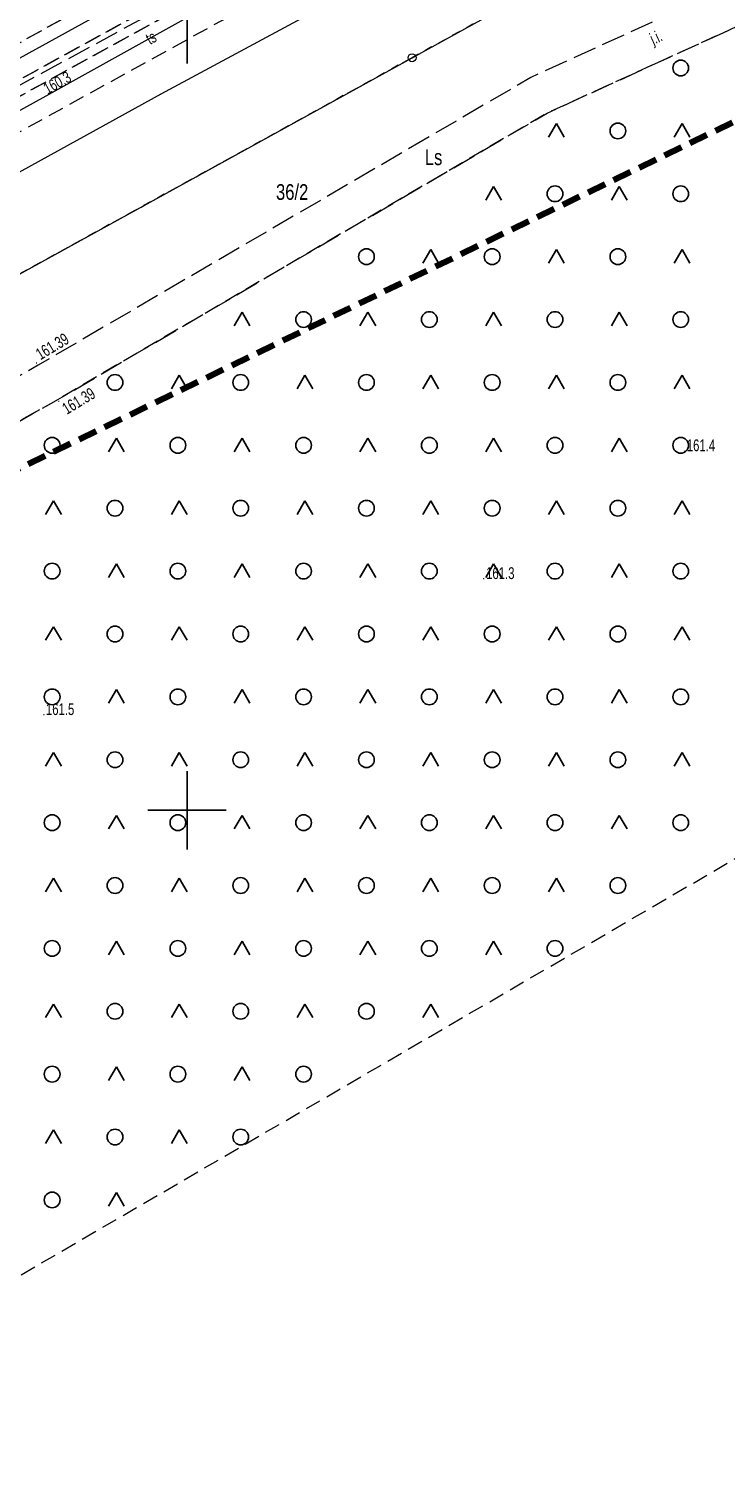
# Model space of a CAD drawing. Header units: metres. Extents: x 0 to 8443948, y 0 to 5887002.
# Tile 8 of 256: x 8442640 to 8442684, y 5885807 to 5885900. Entities that reach past the tile are written whole.
import ezdxf
from ezdxf.enums import TextEntityAlignment as Align

# ---------------------------------------------------------------- set-up
doc = ezdxf.new("R2010")
doc.units = ezdxf.units.M
doc.header["$MEASUREMENT"] = 0
for name, pattern in [('0.5_0.5', [1, 0.5, -0.5]), ('1.0_0.5', [1.5, 1, -0.5]), ('1.5_0.5', [2, 1.5, -0.5]), ('219-500', [0]), ('4', [1.8, 1.2, -0.6])]:
    doc.linetypes.add(name, pattern=pattern)
doc.layers.get('0').update_dxf_attribs({"color": 250, "linetype": 'CONTINUOUS', "lineweight": 5})
for name, color, linetype in [('202-punkt graniczny', 253, 'CONTINUOUS'), ('210-oznaczenie konturu użytku gruntowego', 253, 'CONTINUOUS'), ('211-numer działki ewidencyjnej', 253, 'CONTINUOUS'), ('218-kontur użytku gruntowego', 253, 'CONTINUOUS'), ('219-działka ewidencyjna', 253, 'CONTINUOUS'), ('chodnik', 253, 'CONTINUOUS'), ('jezdnia', 253, 'CONTINUOUS'), ('jezdnia-Atr17', 253, 'CONTINUOUS'), ('Obszar opracowania', 253, 'CONTINUOUS'), ('pikieta naturalna', 253, 'CONTINUOUS'), ('pikieta naturalna-Atr2', 253, 'CONTINUOUS'), ('pikieta sztuczna', 253, 'CONTINUOUS'), ('pikieta sztuczna-Atr2', 253, 'CONTINUOUS'), ('przewód elektroenergetyczny podziemny', 253, 'CONTINUOUS'), ('przewód elektroenergetyczny podziemny - ob. projektowany', 253, 'CONTINUOUS'), ('przewód telekomunikacyjny podziemny', 253, 'CONTINUOUS'), ('przewód telekomunikacyjny podziemny-Atr1', 253, 'CONTINUOUS'), ('przewód wodociągowy', 253, 'CONTINUOUS'), ('rzędna', 253, 'CONTINUOUS'), ('rzędna-Atr2', 253, 'CONTINUOUS'), ('teren zalesiony', 253, 'CONTINUOUS'), ('trawnik', 253, 'CONTINUOUS'), ('Wstawianie ramki sekcyjnej z opisem', 253, 'CONTINUOUS')]:
    doc.layers.add(name, color=color, linetype=linetype)
doc.styles.get("Standard").update_dxf_attribs({"font": 'Working1250', "width": 0.75})

# ---------------------------------------------------------------- blocks, each defined once
blk = doc.blocks.new('202')
at = {"color": 0, "linetype": 'Continuous', "lineweight": 0}
blk.add_circle((0, 0), 0.25, dxfattribs=at)
blk = doc.blocks.new('PW01')
at = {"linetype": 'Continuous', "lineweight": 13}
h = blk.add_hatch(color=0, dxfattribs=at)
edge = h.paths.add_edge_path()
edge.add_arc((0, 0), 0.045, 0, 360)
blk = doc.blocks.new('OTZK3')
at = {"color": 0, "linetype": 'Continuous'}
for p, q in [((-0.5, -0.289), (0, 0.577)), ((0, 0.577), (0.5, -0.289))]:
    blk.add_line(p, q, dxfattribs=at)
blk = doc.blocks.new('OTZK1')
at = {"color": 0, "linetype": 'Continuous'}
blk.add_circle((0, 0), 0.5, dxfattribs=at)
blk = doc.blocks.new('RAMKA500K')
at = {"color": 0}
for p, q in [((250, 147.5), (250, 152.5)), ((250, 97.5), (250, 102.5)), ((247.5, 100), (252.5, 100))]:
    blk.add_line(p, q, dxfattribs=at)

msp = doc.modelspace()

# ---------------------------------------------------------------- linework, layer by layer
at = {"layer": '218-kontur użytku gruntowego', "color": 3, "linetype": '0.5_0.5', "lineweight": 18, "flags": 128}
for points in [[(8442664.32, 5885897.87), (8442825.86, 5885986.84)], [(8442825.86, 5885986.84), (8442664.32, 5885897.87)], [(8442533.2, 5885825.66), (8442664.32, 5885897.87)], [(8442664.32, 5885897.87), (8442533.2, 5885825.66)]]:
    msp.add_lwpolyline(points, dxfattribs=at)
at = {"layer": '219-działka ewidencyjna', "color": 253, "linetype": '219-500', "lineweight": 18, "flags": 128}
for points in [[(8442664.32, 5885897.87), (8442825.86, 5885986.84)], [(8442533.2, 5885825.66), (8442664.32, 5885897.87)]]:
    msp.add_lwpolyline(points, dxfattribs=at)
at = {"layer": 'chodnik', "color": 253, "linetype": '1.0_0.5', "lineweight": 18, "flags": 128}
for points in [[(8442843.033, 5886010.91), (8442818.06, 5885997.17), (8442783.41, 5885978.14), (8442753.19, 5885961.54), (8442720.93, 5885943.74), (8442688.63, 5885925.96), (8442656.38, 5885908.21), (8442623.77, 5885890.25), (8442597.12, 5885875.63), (8442561.4, 5885855.99), (8442525.99, 5885836.53), (8442493.98, 5885818.86), (8442483.488, 5885813.11)], [(8442484.582, 5885811.358), (8442494.8, 5885816.96), (8442526.92, 5885834.71), (8442562.4, 5885854.15), (8442598.17, 5885873.84), (8442624.8, 5885888.46), (8442657.47, 5885906.45), (8442689.67, 5885924.19), (8442721.98, 5885941.97), (8442754.17, 5885959.73), (8442784.37, 5885976.3), (8442819.26, 5885995.45), (8442844.136, 5886009.143)], [(8442844.65, 5886008.319), (8442819.79, 5885994.66), (8442784.76, 5885975.43), (8442754.61, 5885958.89), (8442722.39, 5885941.13), (8442691.08, 5885923.91), (8442657.91, 5885905.62), (8442625.13, 5885887.6), (8442598.63, 5885873.01), (8442562.69, 5885853.33), (8442527.37, 5885833.89), (8442495.03, 5885816.03), (8442485.077, 5885810.566)], [(8442486.186, 5885808.788), (8442495.8, 5885814.05), (8442518.04, 5885826.35), (8442520.13, 5885827.5), (8442528.37, 5885832.06), (8442563.43, 5885851.44), (8442599.47, 5885871.24), (8442625.94, 5885885.78), (8442658.84, 5885903.89), (8442691.97, 5885922.16), (8442723.6, 5885939.55), (8442755.59, 5885957.15), (8442785.67, 5885973.69), (8442820.87, 5885992.99), (8442845.682, 5886006.666)]]:
    msp.add_lwpolyline(points, dxfattribs=at)
at = {"layer": 'jezdnia', "color": 253, "linetype": '1.5_0.5', "lineweight": 18, "flags": 128}
msp.add_lwpolyline([(8442547.85, 5885826.63), (8442525.34, 5885814.13), (8442526.33, 5885811.55), (8442549.07, 5885824.44), (8442570, 5885836.02), (8442597.13, 5885850.52), (8442609.19, 5885857.6), (8442627.63, 5885868.15), (8442640.14, 5885875.21), (8442641.78, 5885876.13), (8442672.91, 5885894.35), (8442687.64, 5885901.06), (8442729.86, 5885924.53), (8442744.55, 5885932.95), (8442765.66, 5885944.46), (8442781.73, 5885952.49), (8442796.73, 5885961.53), (8442801.94, 5885946.86), (8442810.19, 5885919.94), (8442812.59, 5885920.67), (8442803.9, 5885948.12), (8442799.1, 5885962.81), (8442806.3, 5885966.7), (8442818.9, 5885973.51), (8442834.35, 5885981.17), (8442843.99, 5885986.8), (8442842.73, 5885988.95), (8442833.1, 5885983.34), (8442817.71, 5885975.7), (8442801.14, 5885966.76), (8442798.36, 5885965.26), (8442797.93, 5885966.8), (8442795.82, 5885974.21), (8442793.55, 5885972.98), (8442795.2, 5885966.83), (8442795.96, 5885963.96), (8442780.61, 5885954.73), (8442764.55, 5885946.69), (8442743.32, 5885935.12), (8442728.63, 5885926.71), (8442686.61, 5885903.33), (8442671.88, 5885896.62), (8442640.53, 5885878.31), (8442640.17, 5885878.1), (8442626.4, 5885870.33), (8442607.93, 5885859.76), (8442595.89, 5885852.69), (8442568.82, 5885838.23)], close=True, dxfattribs=at)
at = {"layer": 'Obszar opracowania', "color": 132, "linetype": '4', "lineweight": 200, "flags": 128}
msp.add_lwpolyline([(8442458.55, 5886034.95), (8442518.17, 5885958.05), (8442584.5, 5885845.16), (8442759.83, 5885930.18), (8442706.56, 5886026.84), (8442661.75, 5886007.44), (8442603.9, 5886098.45), (8442577.09, 5886102.33)], close=True, dxfattribs=at)
at = {"layer": 'przewód elektroenergetyczny podziemny', "color": 1, "linetype": 'Continuous', "lineweight": 18, "flags": 128}
msp.add_lwpolyline([(8442849.905, 5885999.903), (8442841.97, 5885995.57), (8442825.91, 5885986.54), (8442819.95, 5885989.59), (8442818.81, 5885989.49), (8442796.49, 5885977.47), (8442769.36, 5885962.12), (8442747.93, 5885950.26), (8442725.89, 5885938.18), (8442702.22, 5885925.29), (8442673.81, 5885909.27), (8442648.33, 5885895.55), (8442622.2, 5885881.15), (8442611, 5885875.11), (8442589.44, 5885863.08), (8442560.1, 5885846.98), (8442528.68, 5885829.44)], dxfattribs=at)
at = {"layer": 'przewód elektroenergetyczny podziemny - ob. projektowany', "color": 3, "linetype": '1.5_0.5', "lineweight": 18, "flags": 128}
msp.add_lwpolyline([(8442484.819, 5885810.978), (8442492.55, 5885815.32), (8442510.12, 5885824.88), (8442527.6, 5885834.61), (8442545.17, 5885844.17), (8442562.64, 5885853.9), (8442580.21, 5885863.46), (8442597.78, 5885873.01), (8442615.24, 5885882.77), (8442632.7, 5885892.51), (8442650.27, 5885902.07), (8442667.96, 5885911.8), (8442700.77, 5885929.84), (8442718.29, 5885939.48), (8442735.81, 5885949.13), (8442753.33, 5885958.77), (8442770.89, 5885968.35), (8442788.4, 5885978.02), (8442805.9, 5885987.69), (8442840.92, 5886007.03), (8442844.291, 5886008.895)], dxfattribs=at)
at = {"layer": 'przewód telekomunikacyjny podziemny', "color": 30, "linetype": 'Continuous', "lineweight": 18, "flags": 128}
msp.add_lwpolyline([(8442845.149, 5886007.52), (8442819.73, 5885993.62), (8442792.68, 5885978.72), (8442764.96, 5885963.37), (8442742.51, 5885951.26), (8442715.88, 5885936.68), (8442689.75, 5885922.33), (8442664.49, 5885908.48), (8442641.02, 5885895.43), (8442613.42, 5885880.21), (8442586.52, 5885865.07), (8442555.95, 5885848.53), (8442535.15, 5885836.83), (8442526.51, 5885832.17), (8442498.85, 5885816.9), (8442485.646, 5885809.653)], dxfattribs=at)
at = {"layer": 'przewód wodociągowy', "color": 5, "linetype": 'Continuous', "lineweight": 18, "flags": 128}
msp.add_lwpolyline([(8442843.605, 5886009.994), (8442843.29, 5886009.82), (8442826.42, 5886000.55), (8442802.48, 5885987.45), (8442778.93, 5885974.5), (8442749.11, 5885958.12), (8442696.67, 5885929.15), (8442690.32, 5885925.61), (8442668.73, 5885914.04), (8442635.32, 5885895.63), (8442606.35, 5885879.69), (8442569.17, 5885859.16), (8442546.29, 5885846.29), (8442517.14, 5885829.75), (8442484.185, 5885811.993)], dxfattribs=at)
at = {"layer": 'teren zalesiony', "color": 253, "linetype": '1.0_0.5', "lineweight": 18, "flags": 128}
msp.add_lwpolyline([(8442560.39, 5885774.39), (8442810.19, 5885919.94), (8442801.94, 5885946.86), (8442796.73, 5885961.53), (8442781.73, 5885952.49), (8442765.66, 5885944.46), (8442744.55, 5885932.95), (8442729.86, 5885924.53), (8442687.64, 5885901.06), (8442672.91, 5885894.35), (8442641.78, 5885876.13), (8442640.14, 5885875.21), (8442627.63, 5885868.15), (8442609.19, 5885857.6), (8442597.13, 5885850.52), (8442570, 5885836.02), (8442549.07, 5885824.44), (8442526.33, 5885811.55), (8442527.32, 5885808.99), (8442538.89, 5885777.39), (8442550.51, 5885746.13)], close=True, dxfattribs=at)
at = {"layer": 'trawnik', "color": 253, "linetype": '1.0_0.5', "lineweight": 18, "flags": 128}
for points in [[(8442483.488, 5885813.11), (8442493.98, 5885818.86), (8442525.99, 5885836.53), (8442561.4, 5885855.99), (8442597.12, 5885875.63), (8442623.77, 5885890.25), (8442656.38, 5885908.21), (8442688.63, 5885925.96), (8442720.93, 5885943.74), (8442753.19, 5885961.54), (8442783.41, 5885978.14), (8442818.06, 5885997.17), (8442843.033, 5886010.91)], [(8442844.136, 5886009.143), (8442819.26, 5885995.45), (8442784.37, 5885976.3), (8442754.17, 5885959.73), (8442721.98, 5885941.97), (8442689.67, 5885924.19), (8442657.47, 5885906.45), (8442624.8, 5885888.46), (8442598.17, 5885873.84), (8442562.4, 5885854.15), (8442526.92, 5885834.71), (8442494.8, 5885816.96), (8442484.582, 5885811.358)], [(8442485.077, 5885810.566), (8442495.03, 5885816.03), (8442527.37, 5885833.89), (8442562.69, 5885853.33), (8442598.63, 5885873.01), (8442625.13, 5885887.6), (8442657.91, 5885905.62), (8442691.08, 5885923.91), (8442722.39, 5885941.13), (8442754.61, 5885958.89), (8442784.76, 5885975.43), (8442819.79, 5885994.66), (8442844.65, 5886008.319)]]:
    msp.add_lwpolyline(points, dxfattribs=at)

# ---------------------------------------------------------------- block references
at = {"layer": '202-punkt graniczny', "color": 253, "linetype": 'Continuous', "lineweight": 18}
msp.add_blockref('202', (8442664.32, 5885897.87), dxfattribs=at)
at = {"layer": 'pikieta naturalna', "color": 253, "linetype": 'Continuous', "lineweight": 13}
for p in [(8442681.68, 5885872.85), (8442668.88, 5885864.73), (8442640.89, 5885856.08)]:
    msp.add_blockref('PW01', p, dxfattribs=at)
at = {"layer": 'pikieta sztuczna', "color": 253, "linetype": 'Continuous', "lineweight": 13}
for p in [(8442640.42, 5885878.45), (8442641.84, 5885876.02)]:
    msp.add_blockref('PW01', p, dxfattribs=at)
at = {"layer": 'rzędna', "color": 30, "linetype": 'Continuous', "lineweight": 18}
msp.add_blockref('PW01', (8442641.02, 5885895.43), dxfattribs=at)
at = {"layer": 'rzędna', "color": 1, "linetype": 'Continuous', "lineweight": 18}
msp.add_blockref('PW01', (8442648.33, 5885895.55), dxfattribs=at)
at = {"layer": 'teren zalesiony', "color": 253, "linetype": 'Continuous', "lineweight": 18}
for name, p in [('OTZK1', (8442681.416, 5885897.216)), ('OTZK3', (8442673.503, 5885893.102)), ('OTZK1', (8442677.416, 5885893.216)), ('OTZK3', (8442681.503, 5885893.102)), ('OTZK3', (8442669.503, 5885889.102)), ('OTZK1', (8442673.416, 5885889.216)), ('OTZK3', (8442677.503, 5885889.102)), ('OTZK1', (8442681.416, 5885889.216)), ('OTZK1', (8442661.416, 5885885.216)), ('OTZK3', (8442665.503, 5885885.102)), ('OTZK1', (8442669.416, 5885885.216)), ('OTZK3', (8442673.503, 5885885.102)), ('OTZK1', (8442677.416, 5885885.216)), ('OTZK3', (8442681.503, 5885885.102)), ('OTZK3', (8442653.503, 5885881.102)), ('OTZK1', (8442657.416, 5885881.216)), ('OTZK3', (8442661.503, 5885881.102)), ('OTZK1', (8442665.416, 5885881.216)), ('OTZK3', (8442669.503, 5885881.102)), ('OTZK1', (8442673.416, 5885881.216)), ('OTZK3', (8442677.503, 5885881.102)), ('OTZK1', (8442681.416, 5885881.216)), ('OTZK1', (8442645.416, 5885877.216)), ('OTZK3', (8442649.503, 5885877.102)), ('OTZK1', (8442653.416, 5885877.216)), ('OTZK3', (8442657.503, 5885877.102)), ('OTZK1', (8442661.416, 5885877.216)), ('OTZK3', (8442665.503, 5885877.102)), ('OTZK1', (8442669.416, 5885877.216)), ('OTZK3', (8442673.503, 5885877.102)), ('OTZK1', (8442677.416, 5885877.216)), ('OTZK3', (8442681.503, 5885877.102)), ('OTZK1', (8442641.416, 5885873.216)), ('OTZK3', (8442645.503, 5885873.102)), ('OTZK1', (8442649.416, 5885873.216)), ('OTZK3', (8442653.503, 5885873.102)), ('OTZK1', (8442657.416, 5885873.216)), ('OTZK3', (8442661.503, 5885873.102)), ('OTZK1', (8442665.416, 5885873.216)), ('OTZK3', (8442669.503, 5885873.102)), ('OTZK1', (8442673.416, 5885873.216)), ('OTZK3', (8442677.503, 5885873.102)), ('OTZK1', (8442681.416, 5885873.216)), ('OTZK3', (8442641.503, 5885869.102)), ('OTZK1', (8442645.416, 5885869.216)), ('OTZK3', (8442649.503, 5885869.102)), ('OTZK1', (8442653.416, 5885869.216)), ('OTZK3', (8442657.503, 5885869.102)), ('OTZK1', (8442661.416, 5885869.216)), ('OTZK3', (8442665.503, 5885869.102)), ('OTZK1', (8442669.416, 5885869.216)), ('OTZK3', (8442673.503, 5885869.102)), ('OTZK1', (8442677.416, 5885869.216)), ('OTZK3', (8442681.503, 5885869.102)), ('OTZK1', (8442641.416, 5885865.216)), ('OTZK3', (8442645.503, 5885865.102)), ('OTZK1', (8442649.416, 5885865.216)), ('OTZK3', (8442653.503, 5885865.102)), ('OTZK1', (8442657.416, 5885865.216)), ('OTZK3', (8442661.503, 5885865.102)), ('OTZK1', (8442665.416, 5885865.216)), ('OTZK3', (8442669.503, 5885865.102)), ('OTZK1', (8442673.416, 5885865.216)), ('OTZK3', (8442677.503, 5885865.102)), ('OTZK1', (8442681.416, 5885865.216)), ('OTZK3', (8442641.503, 5885861.102)), ('OTZK1', (8442645.416, 5885861.216)), ('OTZK3', (8442649.503, 5885861.102)), ('OTZK1', (8442653.416, 5885861.216)), ('OTZK3', (8442657.503, 5885861.102)), ('OTZK1', (8442661.416, 5885861.216)), ('OTZK3', (8442665.503, 5885861.102)), ('OTZK1', (8442669.416, 5885861.216)), ('OTZK3', (8442673.503, 5885861.102)), ('OTZK1', (8442677.416, 5885861.216)), ('OTZK3', (8442681.503, 5885861.102)), ('OTZK1', (8442641.416, 5885857.216)), ('OTZK3', (8442645.503, 5885857.102)), ('OTZK1', (8442649.416, 5885857.216)), ('OTZK3', (8442653.503, 5885857.102)), ('OTZK1', (8442657.416, 5885857.216)), ('OTZK3', (8442661.503, 5885857.102)), ('OTZK1', (8442665.416, 5885857.216)), ('OTZK3', (8442669.503, 5885857.102)), ('OTZK1', (8442673.416, 5885857.216)), ('OTZK3', (8442677.503, 5885857.102)), ('OTZK1', (8442681.416, 5885857.216)), ('OTZK3', (8442641.503, 5885853.102)), ('OTZK1', (8442645.416, 5885853.216)), ('OTZK3', (8442649.503, 5885853.102)), ('OTZK1', (8442653.416, 5885853.216)), ('OTZK3', (8442657.503, 5885853.102)), ('OTZK1', (8442661.416, 5885853.216)), ('OTZK3', (8442665.503, 5885853.102)), ('OTZK1', (8442669.416, 5885853.216)), ('OTZK3', (8442673.503, 5885853.102)), ('OTZK1', (8442677.416, 5885853.216)), ('OTZK3', (8442681.503, 5885853.102)), ('OTZK1', (8442641.416, 5885849.216)), ('OTZK3', (8442645.503, 5885849.102)), ('OTZK1', (8442649.416, 5885849.216)), ('OTZK3', (8442653.503, 5885849.102)), ('OTZK1', (8442657.416, 5885849.216)), ('OTZK3', (8442661.503, 5885849.102)), ('OTZK1', (8442665.416, 5885849.216)), ('OTZK3', (8442669.503, 5885849.102)), ('OTZK1', (8442673.416, 5885849.216)), ('OTZK3', (8442677.503, 5885849.102)), ('OTZK1', (8442681.416, 5885849.216)), ('OTZK3', (8442641.503, 5885845.102)), ('OTZK1', (8442645.416, 5885845.216)), ('OTZK3', (8442649.503, 5885845.102)), ('OTZK1', (8442653.416, 5885845.216)), ('OTZK3', (8442657.503, 5885845.102)), ('OTZK1', (8442661.416, 5885845.216)), ('OTZK3', (8442665.503, 5885845.102)), ('OTZK1', (8442669.416, 5885845.216)), ('OTZK3', (8442673.503, 5885845.102)), ('OTZK1', (8442677.416, 5885845.216)), ('OTZK1', (8442641.416, 5885841.216)), ('OTZK3', (8442645.503, 5885841.102)), ('OTZK1', (8442649.416, 5885841.216)), ('OTZK3', (8442653.503, 5885841.102)), ('OTZK1', (8442657.416, 5885841.216)), ('OTZK3', (8442661.503, 5885841.102)), ('OTZK1', (8442665.416, 5885841.216)), ('OTZK3', (8442669.503, 5885841.102)), ('OTZK1', (8442673.416, 5885841.216)), ('OTZK3', (8442641.503, 5885837.102)), ('OTZK1', (8442645.416, 5885837.216)), ('OTZK3', (8442649.503, 5885837.102)), ('OTZK1', (8442653.416, 5885837.216)), ('OTZK3', (8442657.503, 5885837.102)), ('OTZK1', (8442661.416, 5885837.216)), ('OTZK3', (8442665.503, 5885837.102)), ('OTZK1', (8442641.416, 5885833.216)), ('OTZK3', (8442645.503, 5885833.102)), ('OTZK1', (8442649.416, 5885833.216)), ('OTZK3', (8442653.503, 5885833.102)), ('OTZK1', (8442657.416, 5885833.216)), ('OTZK3', (8442641.503, 5885829.102)), ('OTZK1', (8442645.416, 5885829.216)), ('OTZK3', (8442649.503, 5885829.102)), ('OTZK1', (8442653.416, 5885829.216)), ('OTZK1', (8442641.416, 5885825.216)), ('OTZK3', (8442645.503, 5885825.102))]:
    msp.add_blockref(name, p, dxfattribs=at)
at = {"layer": 'Wstawianie ramki sekcyjnej z opisem', "color": 253, "linetype": 'Continuous', "lineweight": 13}
msp.add_blockref('RAMKA500K', (8442400, 5885750), dxfattribs=at)

# ---------------------------------------------------------------- texts
at = {"layer": '210-oznaczenie konturu użytku gruntowego', "color": 3, "linetype": 'Continuous', "lineweight": 18, "width": 0.79}
msp.add_text('Ls', height=1, dxfattribs=at).set_placement((8442665.13, 5885891.04))
at = {"layer": '211-numer działki ewidencyjnej', "color": 82, "linetype": 'Continuous', "lineweight": 30, "true_color": 0x33cc00, "width": 0.79}
msp.add_text('36/2', height=1, dxfattribs=at).set_placement((8442655.66, 5885889.83), align=Align.TOP_LEFT)
at = {"layer": 'jezdnia-Atr17', "color": 253, "width": 0.72}
msp.add_text('j.i.', height=0.75, rotation=24.49, dxfattribs=at).set_placement((8442679.67, 5885898.68))
at = {"layer": 'pikieta naturalna-Atr2', "color": 253, "width": 0.72}
for s, p in [('161.4', (8442681.8, 5885872.84)), ('161.3', (8442669.03, 5885864.71)), ('161.5', (8442641.02, 5885856.06))]:
    msp.add_text(s, height=0.75, dxfattribs=at).set_placement(p)
at = {"layer": 'pikieta sztuczna-Atr2', "color": 253, "width": 0.72}
for rotation, p in [(30.98, (8442640.67, 5885878.62)), (31.023, (8442642.35, 5885875.15))]:
    msp.add_text('161.39', height=0.75, rotation=rotation, dxfattribs=at).set_placement(p)
at = {"layer": 'przewód telekomunikacyjny podziemny-Atr1', "color": 30, "width": 0.72}
msp.add_text('ts', height=0.75, rotation=29.074, dxfattribs=at).set_placement((8442647.46, 5885899.01), align=Align.MIDDLE_LEFT)
at = {"layer": 'rzędna-Atr2', "color": 253, "width": 0.72}
msp.add_text('160.3', height=0.75, rotation=29.075, dxfattribs=at).set_placement((8442641.13, 5885895.52))

doc.saveas('drawing.dxf')
